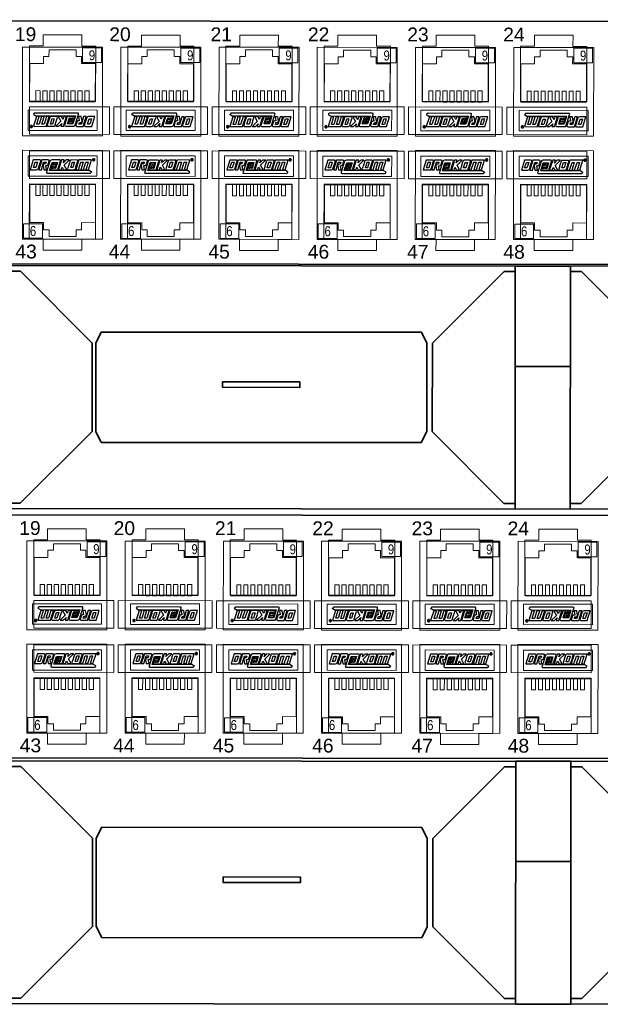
# Model space of a CAD drawing. Header units: millimetres. Extents: x 284 to 42354, y 172 to 67105.
# Tile 35 of 43: x 10156 to 11366, y 21789 to 23842. Entities that reach past the tile are written whole.
import ezdxf
from ezdxf.enums import TextEntityAlignment as Align

# ---------------------------------------------------------------- set-up
doc = ezdxf.new("R2010")
doc.units = ezdxf.units.MM
doc.layers.add('2DE_BKT_pp', color=7, linetype='Continuous', lineweight=35)
doc.layers.add('BKT_LOGO', color=5, linetype='Continuous')
doc.layers.add('CP_WIPEOUT', color=7, linetype='Continuous')
doc.styles.add('Arial2.5', font='ARIALN.TTF', dxfattribs={"height": 2.5})
doc.styles.add('CP_ATTR', font='ARIAL.TTF')

# ---------------------------------------------------------------- blocks, each defined once
blk = doc.blocks.new('wipeout_1')
blk.add_wipeout([(-6.9, 6.05), (471.7, 6.05), (473.7, 4.05), (473.7, -35.95), (471.7, -37.95), (-6.9, -37.95), (-8.9, -36.05), (-8.9, 4.05)]).dxf.layer = 'CP_WIPEOUT'
blk = doc.blocks.new('2hpn_bkt_04_gzawo0')
blk.add_lwpolyline([(-6.9, -37.95), (-6.9, -37.95), (-6.9, -37.95), (-6.9, -37.95), (471.7, -37.95), (471.7, -37.95), (471.7, -37.95, 0.41425), (473.7, -35.95), (473.7, -35.95), (473.7, 4.05, 0.414021), (471.7, 6.05), (471.7, 6.05), (-6.9, 6.05, 0.457803), (-8.9, 4.05), (-8.9, 4.05), (-8.9, -36.05, 0.414214), (-6.9, -37.95), (-6.9, -37.95)], format="xyb")
at = {"lineweight": 0}
for points in [[(343.2, -8.45), (355.2, -8.45), (355.2, 1.55), (352.7, 1.55), (352.7, 3.55), (345.7, 3.55), (345.7, 1.55), (343.2, 1.55), (343.2, -8.45)], [(361, -8.45), (373, -8.45), (373, 1.55), (370.5, 1.55), (370.5, 3.55), (363.5, 3.55), (363.5, 1.55), (361, 1.55), (361, -8.45)], [(378.8, -8.45), (390.8, -8.45), (390.8, 1.55), (388.3, 1.55), (388.3, 3.55), (381.3, 3.55), (381.3, 1.55), (378.8, 1.55), (378.8, -8.45)], [(396.6, -8.45), (408.6, -8.45), (408.6, 1.55), (406.1, 1.55), (406.1, 3.55), (399.1, 3.55), (399.1, 1.55), (396.6, 1.55), (396.6, -8.45)], [(414.4, -8.45), (426.4, -8.45), (426.4, 1.55), (423.9, 1.55), (423.9, 3.55), (416.9, 3.55), (416.9, 1.55), (414.4, 1.55), (414.4, -8.45)], [(432.2, -8.45), (444.2, -8.45), (444.2, 1.55), (441.7, 1.55), (441.7, 3.55), (434.7, 3.55), (434.7, 1.55), (432.2, 1.55), (432.2, -8.45)], [(343.2, -9.45), (343.2, -9.45), (343.2, -14.45), (357.7, -14.45), (357.7, -9.45), (343.2, -9.45)], [(358.5, -9.45), (358.5, -9.45), (358.5, -14.45), (375.5, -14.45), (375.5, -9.45), (358.5, -9.45)], [(376.3, -9.45), (376.3, -9.45), (376.3, -14.45), (393.3, -14.45), (393.3, -9.45), (376.3, -9.45)], [(394.1, -9.45), (394.1, -9.45), (394.1, -14.45), (411.1, -14.45), (411.1, -9.45), (394.1, -9.45)], [(411.9, -9.45), (411.9, -9.45), (411.9, -14.45), (428.9, -14.45), (428.9, -9.45), (411.9, -9.45)], [(429.7, -9.45), (429.7, -9.45), (429.7, -14.45), (444.2, -14.45), (444.2, -9.45), (429.7, -9.45)], [(343.2, -22.45), (343.2, -22.45), (343.2, -17.45), (357.7, -17.45), (357.7, -22.45), (343.2, -22.45)], [(358.5, -22.45), (358.5, -22.45), (358.5, -17.45), (375.5, -17.45), (375.5, -22.45), (358.5, -22.45)], [(376.3, -22.45), (376.3, -22.45), (376.3, -17.45), (393.3, -17.45), (393.3, -22.45), (376.3, -22.45)], [(394.1, -22.45), (394.1, -22.45), (394.1, -17.45), (411.1, -17.45), (411.1, -22.45), (394.1, -22.45)], [(411.9, -22.45), (411.9, -22.45), (411.9, -17.45), (428.9, -17.45), (428.9, -22.45), (411.9, -22.45)], [(429.7, -22.45), (429.7, -22.45), (429.7, -17.45), (444.2, -17.45), (444.2, -22.45), (429.7, -22.45)], [(343.2, -23.45), (355.2, -23.45), (355.2, -33.45), (352.7, -33.45), (352.7, -35.45), (345.7, -35.45), (345.7, -33.45), (343.2, -33.45), (343.2, -23.45)], [(361, -23.45), (373, -23.45), (373, -33.45), (370.5, -33.45), (370.5, -35.45), (363.5, -35.45), (363.5, -33.45), (361, -33.45), (361, -23.45)], [(378.8, -23.45), (390.8, -23.45), (390.8, -33.45), (388.3, -33.45), (388.3, -35.45), (381.3, -35.45), (381.3, -33.45), (378.8, -33.45), (378.8, -23.45)], [(396.6, -23.45), (408.6, -23.45), (408.6, -33.45), (406.1, -33.45), (406.1, -35.45), (399.1, -35.45), (399.1, -33.45), (396.6, -33.45), (396.6, -23.45)], [(414.4, -23.45), (426.4, -23.45), (426.4, -33.45), (423.9, -33.45), (423.9, -35.45), (416.9, -35.45), (416.9, -33.45), (414.4, -33.45), (414.4, -23.45)], [(432.2, -23.45), (444.2, -23.45), (444.2, -33.45), (441.7, -33.45), (441.7, -35.45), (434.7, -35.45), (434.7, -33.45), (432.2, -33.45), (432.2, -23.45)]]:
    blk.add_lwpolyline(points, dxfattribs=at)
at = {"linetype": 'Continuous', "lineweight": 0, "style": 'CP_ATTR'}
for s, p in [('19', (340.55, 2.43)), ('20', (357.66, 2.43)), ('21', (376.02, 2.43)), ('22', (393.66, 2.43)), ('23', (411.66, 2.43)), ('24', (429.05, 2.43)), ('43', (340.67, -36.94)), ('44', (357.6, -36.94)), ('45', (375.66, -36.94)), ('46', (393.66, -36.94)), ('47', (411.66, -36.94)), ('48', (429.11, -36.94))]:
    blk.add_text(s, height=2.5, dxfattribs=at).set_placement(p)
at = {"linetype": 'ByBlock', "style": 'CP_ATTR', "flags": 1}
for tag in ['ARTICLE', 'PRODUCT-TYPE', 'PRODUCER', 'CHARACTER', 'OTHER']:
    blk.add_attdef(tag, text='', height=0.00005, dxfattribs=at).set_placement((0, 0), align=Align.MIDDLE_LEFT)
blk = doc.blocks.new('2hpn_bkt_29_fad73y0')
at = {"lineweight": 0}
for points in [[(14.5, 16.1), (0, 16.1), (0, 0), (14.5, 0), (14.5, 16.1)], [(13.5, 11.4), (1, 11.4), (1, 15.1), (13.5, 15.1), (13.5, 11.4)], [(13.21, 9.9), (1.31, 9.9), (1.31, 3), (3.81, 3), (3.81, 1.7), (4.81, 1.7), (4.81, 0.5), (9.71, 0.5), (9.71, 1.7), (10.71, 1.7), (10.71, 3), (13.21, 3), (13.21, 9.9)], [(3.19, 7.9), (2.43, 7.9), (2.43, 9.9), (3.19, 9.9), (3.19, 7.9)], [(4.46, 7.9), (3.7, 7.9), (3.7, 9.9), (4.46, 9.9), (4.46, 7.9)], [(5.73, 7.9), (4.97, 7.9), (4.97, 9.9), (5.73, 9.9), (5.73, 7.9)], [(7, 7.9), (6.24, 7.9), (6.24, 9.9), (7, 9.9), (7, 7.9)], [(8.27, 7.9), (7.51, 7.9), (7.51, 9.9), (8.27, 9.9), (8.27, 7.9)], [(9.54, 7.9), (8.78, 7.9), (8.78, 9.9), (9.54, 9.9), (9.54, 7.9)], [(10.81, 7.9), (10.05, 7.9), (10.05, 9.9), (10.81, 9.9), (10.81, 7.9)], [(12.08, 7.9), (11.32, 7.9), (11.32, 9.9), (12.08, 9.9), (12.08, 7.9)], [(3.61, 2.8), (3.61, 0.16), (0.2, 0.16), (0.2, 2.8), (3.61, 2.8)]]:
    blk.add_lwpolyline(points, dxfattribs=at)
at = {"layer": 'BKT_LOGO'}
for points, knots in [([(1.4, 12.59), (1.4, 12.59), (1.95, 14.36), (1.95, 14.36), (1.95, 14.36), (1.95, 14.36), (3.1, 14.36), (3.1, 14.36), (3.1, 14.36), (3.17, 14.36), (3.22, 14.34), (3.26, 14.31), (3.26, 14.31), (3.29, 14.28), (3.3, 14.23), (3.29, 14.15), (3.29, 14.15), (3.22, 13.93), (3.15, 13.7), (3.08, 13.48), (3.08, 13.48), (3.01, 13.25), (2.94, 13.01), (2.86, 12.76), (2.86, 12.76), (2.8, 12.64), (2.69, 12.59), (2.55, 12.59), (2.55, 12.59), (2.55, 12.59), (1.4, 12.59), (1.4, 12.59)], [0, 0, 0, 0, 0.125, 0.125, 0.125, 0.125, 0.25, 0.25, 0.25, 0.25, 0.375, 0.375, 0.375, 0.375, 0.5, 0.5, 0.5, 0.5, 0.625, 0.625, 0.625, 0.625, 0.75, 0.75, 0.75, 0.75, 0.875, 0.875, 0.875, 0.875, 1, 1, 1, 1]), ([(3.42, 12.59), (3.42, 12.59), (2.94, 12.59), (2.94, 12.59), (2.94, 12.59), (2.94, 12.59), (3.49, 14.36), (3.49, 14.36), (3.49, 14.36), (3.49, 14.36), (4.64, 14.36), (4.64, 14.36), (4.64, 14.36), (4.71, 14.36), (4.77, 14.34), (4.8, 14.31), (4.8, 14.31), (4.83, 14.28), (4.84, 14.23), (4.83, 14.15), (4.83, 14.15), (4.8, 14.03), (4.77, 13.94), (4.74, 13.87), (4.74, 13.87), (4.72, 13.8), (4.7, 13.74), (4.69, 13.7), (4.69, 13.7), (4.68, 13.66), (4.67, 13.63), (4.67, 13.61), (4.67, 13.61), (4.66, 13.6), (4.65, 13.58), (4.65, 13.57), (4.65, 13.57), (4.62, 13.5), (4.58, 13.46), (4.54, 13.42), (4.54, 13.42), (4.5, 13.39), (4.45, 13.37), (4.4, 13.36), (4.4, 13.36), (4.4, 13.36), (4.21, 13.35), (4.21, 13.35), (4.21, 13.35), (4.21, 13.35), (4.34, 12.58), (4.34, 12.58), (4.34, 12.58), (4.34, 12.58), (3.85, 12.58), (3.85, 12.58), (3.85, 12.58), (3.85, 12.58), (3.72, 13.35), (3.72, 13.35), (3.72, 13.35), (3.72, 13.35), (3.82, 13.65), (3.82, 13.65), (3.82, 13.65), (3.82, 13.65), (4.17, 13.65), (4.17, 13.65), (4.17, 13.65), (4.17, 13.65), (4.27, 13.98), (4.27, 13.98), (4.27, 13.98), (4.27, 13.98), (3.83, 13.98), (3.83, 13.98), (3.83, 13.98), (3.83, 13.98), (3.42, 12.59), (3.42, 12.59)], [0, 0, 0, 0, 0.05, 0.05, 0.05, 0.05, 0.1, 0.1, 0.1, 0.1, 0.15, 0.15, 0.15, 0.15, 0.2, 0.2, 0.2, 0.2, 0.25, 0.25, 0.25, 0.25, 0.3, 0.3, 0.3, 0.3, 0.35, 0.35, 0.35, 0.35, 0.4, 0.4, 0.4, 0.4, 0.45, 0.45, 0.45, 0.45, 0.5, 0.5, 0.5, 0.5, 0.55, 0.55, 0.55, 0.55, 0.6, 0.6, 0.6, 0.6, 0.65, 0.65, 0.65, 0.65, 0.7, 0.7, 0.7, 0.7, 0.75, 0.75, 0.75, 0.75, 0.8, 0.8, 0.8, 0.8, 0.85, 0.85, 0.85, 0.85, 0.9, 0.9, 0.9, 0.9, 0.95, 0.95, 0.95, 0.95, 1, 1, 1, 1]), ([(5.87, 12.8), (5.87, 12.8), (5.99, 12.8), (5.99, 12.8), (5.99, 12.8), (5.99, 12.8), (6.33, 13.89), (6.33, 13.89), (6.33, 13.89), (6.33, 13.89), (5.36, 13.89), (5.36, 13.89), (5.36, 13.89), (5.36, 13.89), (4.91, 12.45), (4.91, 12.45), (4.91, 12.45), (4.91, 12.45), (12.09, 12.44), (12.09, 12.44), (12.09, 12.44), (12.09, 12.44), (12.51, 12.16), (12.51, 12.16), (12.51, 12.16), (12.51, 12.16), (12.5, 12.18), (12.5, 12.18), (12.5, 12.18), (12.48, 12.13), (12.46, 12.09), (12.44, 12.06), (12.44, 12.06), (12.42, 12.03), (12.4, 12.01), (12.38, 11.99), (12.38, 11.99), (12.35, 11.97), (12.33, 11.96), (12.3, 11.96), (12.3, 11.96), (12.26, 11.95), (12.23, 11.95), (12.18, 11.95), (12.18, 11.95), (12.18, 11.95), (4.56, 11.95), (4.56, 11.95), (4.56, 11.95), (4.47, 11.95), (4.41, 11.97), (4.37, 12), (4.37, 12), (4.33, 12.03), (4.33, 12.09), (4.36, 12.18), (4.36, 12.18), (4.36, 12.18), (4.97, 14.16), (4.97, 14.16), (4.97, 14.16), (5.04, 14.32), (5.18, 14.35), (5.3, 14.35), (5.3, 14.35), (5.78, 14.35), (6.26, 14.35), (6.74, 14.35), (6.74, 14.35), (6.84, 14.34), (6.91, 14.26), (6.89, 14.17), (6.89, 14.17), (6.89, 14.17), (6.4, 12.58), (6.4, 12.58), (6.4, 12.58), (6.4, 12.58), (5.22, 12.58), (5.22, 12.58), (5.22, 12.58), (5.13, 12.63), (5.1, 12.7), (5.11, 12.72), (5.11, 12.72), (5.11, 12.72), (5.29, 13.29), (5.29, 13.29), (5.29, 13.29), (5.31, 13.34), (5.38, 13.39), (5.49, 13.39), (5.49, 13.39), (5.49, 13.39), (5.79, 13.39), (5.79, 13.39), (5.79, 13.39), (5.79, 13.39), (5.85, 13.57), (5.85, 13.57), (5.85, 13.57), (5.85, 13.57), (5.63, 13.57), (5.63, 13.57), (5.63, 13.57), (5.63, 13.57), (5.61, 13.51), (5.61, 13.51), (5.61, 13.51), (5.61, 13.51), (5.36, 13.51), (5.36, 13.51), (5.36, 13.51), (5.36, 13.51), (5.42, 13.7), (5.42, 13.7), (5.42, 13.7), (5.45, 13.75), (5.51, 13.76), (5.6, 13.76), (5.6, 13.76), (5.6, 13.76), (6.04, 13.76), (6.04, 13.76), (6.04, 13.76), (6.08, 13.76), (6.14, 13.69), (6.13, 13.64), (6.13, 13.64), (6.13, 13.64), (5.87, 12.8), (5.87, 12.8)], [0, 0, 0, 0, 0.030303, 0.030303, 0.030303, 0.030303, 0.060606, 0.060606, 0.060606, 0.060606, 0.090909, 0.090909, 0.090909, 0.090909, 0.121212, 0.121212, 0.121212, 0.121212, 0.151515, 0.151515, 0.151515, 0.151515, 0.181818, 0.181818, 0.181818, 0.181818, 0.212121, 0.212121, 0.212121, 0.212121, 0.242424, 0.242424, 0.242424, 0.242424, 0.272727, 0.272727, 0.272727, 0.272727, 0.30303, 0.30303, 0.30303, 0.30303, 0.333333, 0.333333, 0.333333, 0.333333, 0.363636, 0.363636, 0.363636, 0.363636, 0.393939, 0.393939, 0.393939, 0.393939, 0.424242, 0.424242, 0.424242, 0.424242, 0.454545, 0.454545, 0.454545, 0.454545, 0.484848, 0.484848, 0.484848, 0.484848, 0.515152, 0.515152, 0.515152, 0.515152, 0.545455, 0.545455, 0.545455, 0.545455, 0.575758, 0.575758, 0.575758, 0.575758, 0.606061, 0.606061, 0.606061, 0.606061, 0.636364, 0.636364, 0.636364, 0.636364, 0.666667, 0.666667, 0.666667, 0.666667, 0.69697, 0.69697, 0.69697, 0.69697, 0.727273, 0.727273, 0.727273, 0.727273, 0.757576, 0.757576, 0.757576, 0.757576, 0.787879, 0.787879, 0.787879, 0.787879, 0.818182, 0.818182, 0.818182, 0.818182, 0.848485, 0.848485, 0.848485, 0.848485, 0.878788, 0.878788, 0.878788, 0.878788, 0.909091, 0.909091, 0.909091, 0.909091, 0.939394, 0.939394, 0.939394, 0.939394, 0.969697, 0.969697, 0.969697, 0.969697, 1, 1, 1, 1]), ([(7.55, 13.44), (7.55, 13.44), (8.02, 12.58), (8.02, 12.58), (8.02, 12.58), (8.02, 12.58), (7.45, 12.58), (7.45, 12.58), (7.45, 12.58), (7.45, 12.58), (7.16, 13.06), (7.16, 13.06), (7.16, 13.06), (7.16, 13.06), (7.16, 13.06), (7.16, 13.06), (7.16, 13.06), (7.16, 13.06), (7.01, 12.58), (7.01, 12.58), (7.01, 12.58), (7.01, 12.58), (6.53, 12.58), (6.53, 12.58), (6.53, 12.58), (6.53, 12.58), (6.71, 13.15), (6.71, 13.15), (6.71, 13.15), (6.71, 13.15), (6.71, 13.15), (6.71, 13.15), (6.71, 13.15), (6.71, 13.15), (6.71, 13.15), (6.71, 13.15), (6.71, 13.15), (6.71, 13.15), (7.08, 14.35), (7.08, 14.35), (7.08, 14.35), (7.08, 14.35), (7.56, 14.35), (7.56, 14.35), (7.56, 14.35), (7.56, 14.35), (7.4, 13.85), (7.4, 13.85), (7.4, 13.85), (7.4, 13.85), (7.91, 14.35), (7.91, 14.35), (7.91, 14.35), (7.91, 14.35), (8.48, 14.35), (8.48, 14.35), (8.48, 14.35), (8.48, 14.35), (8.46, 14.34), (8.46, 14.34), (8.46, 14.34), (8.46, 14.34), (7.55, 13.44), (7.55, 13.44)], [0, 0, 0, 0, 0.0625, 0.0625, 0.0625, 0.0625, 0.125, 0.125, 0.125, 0.125, 0.1875, 0.1875, 0.1875, 0.1875, 0.25, 0.25, 0.25, 0.25, 0.3125, 0.3125, 0.3125, 0.3125, 0.375, 0.375, 0.375, 0.375, 0.4375, 0.4375, 0.4375, 0.4375, 0.5, 0.5, 0.5, 0.5, 0.5625, 0.5625, 0.5625, 0.5625, 0.625, 0.625, 0.625, 0.625, 0.6875, 0.6875, 0.6875, 0.6875, 0.75, 0.75, 0.75, 0.75, 0.8125, 0.8125, 0.8125, 0.8125, 0.875, 0.875, 0.875, 0.875, 0.9375, 0.9375, 0.9375, 0.9375, 1, 1, 1, 1]), ([(8.36, 12.58), (8.22, 12.58), (8.16, 12.64), (8.17, 12.76), (8.17, 12.76), (8.25, 13.01), (8.32, 13.24), (8.39, 13.47), (8.39, 13.47), (8.46, 13.7), (8.53, 13.92), (8.6, 14.15), (8.6, 14.15), (8.64, 14.22), (8.68, 14.27), (8.73, 14.31), (8.73, 14.31), (8.78, 14.34), (8.84, 14.35), (8.91, 14.35), (8.91, 14.35), (8.91, 14.35), (9.82, 14.35), (9.82, 14.35), (9.82, 14.35), (9.89, 14.35), (9.94, 14.34), (9.97, 14.31), (9.97, 14.31), (10.01, 14.27), (10.02, 14.22), (10.01, 14.15), (10.01, 14.15), (9.94, 13.92), (9.87, 13.7), (9.8, 13.47), (9.8, 13.47), (9.73, 13.24), (9.65, 13.01), (9.58, 12.76), (9.58, 12.76), (9.51, 12.64), (9.41, 12.58), (9.27, 12.58), (9.27, 12.58), (9.27, 12.58), (8.36, 12.58), (8.36, 12.58)], [0, 0, 0, 0, 0.083333, 0.083333, 0.083333, 0.083333, 0.166667, 0.166667, 0.166667, 0.166667, 0.25, 0.25, 0.25, 0.25, 0.333333, 0.333333, 0.333333, 0.333333, 0.416667, 0.416667, 0.416667, 0.416667, 0.5, 0.5, 0.5, 0.5, 0.583333, 0.583333, 0.583333, 0.583333, 0.666667, 0.666667, 0.666667, 0.666667, 0.75, 0.75, 0.75, 0.75, 0.833333, 0.833333, 0.833333, 0.833333, 0.916667, 0.916667, 0.916667, 0.916667, 1, 1, 1, 1]), ([(11.06, 12.59), (11.06, 12.59), (10.58, 12.59), (10.58, 12.59), (10.58, 12.59), (10.58, 12.59), (10.58, 12.59), (10.58, 12.59), (10.58, 12.59), (10.58, 12.59), (10.57, 12.59), (10.57, 12.59), (10.57, 12.59), (10.57, 12.59), (11, 13.98), (11, 13.98), (11, 13.98), (11, 13.98), (10.58, 13.98), (10.58, 13.98), (10.58, 13.98), (10.58, 13.98), (10.14, 12.59), (10.14, 12.59), (10.14, 12.59), (10.14, 12.59), (9.66, 12.59), (9.66, 12.59), (9.66, 12.59), (9.66, 12.59), (10.21, 14.36), (10.21, 14.36), (10.21, 14.36), (10.21, 14.36), (12.52, 14.36), (12.52, 14.36), (12.52, 14.36), (12.52, 14.36), (12.53, 14.36), (12.53, 14.36), (12.53, 14.36), (12.53, 14.36), (12.53, 14.36), (12.53, 14.36), (12.53, 14.36), (12.53, 14.36), (12.53, 14.36), (12.53, 14.36), (12.53, 14.36), (12.53, 14.36), (11.98, 12.59), (11.98, 12.59), (11.98, 12.59), (11.98, 12.59), (11.5, 12.59), (11.5, 12.59), (11.5, 12.59), (11.5, 12.59), (11.91, 13.92), (11.91, 13.92), (11.91, 13.92), (11.91, 13.92), (11.91, 13.92), (11.91, 13.92), (11.91, 13.92), (11.91, 13.92), (11.93, 13.98), (11.93, 13.98), (11.93, 13.98), (11.93, 13.98), (11.5, 13.98), (11.5, 13.98), (11.5, 13.98), (11.5, 13.98), (11.06, 12.59), (11.06, 12.59)], [0, 0, 0, 0, 0.052632, 0.052632, 0.052632, 0.052632, 0.105263, 0.105263, 0.105263, 0.105263, 0.157895, 0.157895, 0.157895, 0.157895, 0.210526, 0.210526, 0.210526, 0.210526, 0.263158, 0.263158, 0.263158, 0.263158, 0.315789, 0.315789, 0.315789, 0.315789, 0.368421, 0.368421, 0.368421, 0.368421, 0.421053, 0.421053, 0.421053, 0.421053, 0.473684, 0.473684, 0.473684, 0.473684, 0.526316, 0.526316, 0.526316, 0.526316, 0.578947, 0.578947, 0.578947, 0.578947, 0.631579, 0.631579, 0.631579, 0.631579, 0.684211, 0.684211, 0.684211, 0.684211, 0.736842, 0.736842, 0.736842, 0.736842, 0.789474, 0.789474, 0.789474, 0.789474, 0.842105, 0.842105, 0.842105, 0.842105, 0.894737, 0.894737, 0.894737, 0.894737, 0.947368, 0.947368, 0.947368, 0.947368, 1, 1, 1, 1]), ([(12.91, 14.6), (12.94, 14.6), (12.97, 14.59), (13, 14.58), (13, 14.58), (13.04, 14.56), (13.06, 14.53), (13.08, 14.5), (13.08, 14.5), (13.1, 14.47), (13.11, 14.44), (13.11, 14.4), (13.11, 14.4), (13.11, 14.37), (13.1, 14.33), (13.08, 14.3), (13.08, 14.3), (13.06, 14.27), (13.04, 14.24), (13.01, 14.23), (13.01, 14.23), (12.97, 14.21), (12.94, 14.2), (12.91, 14.2), (12.91, 14.2), (12.87, 14.2), (12.84, 14.21), (12.81, 14.23), (12.81, 14.23), (12.77, 14.24), (12.75, 14.27), (12.73, 14.3), (12.73, 14.3), (12.71, 14.33), (12.7, 14.37), (12.7, 14.4), (12.7, 14.4), (12.7, 14.44), (12.71, 14.47), (12.73, 14.5), (12.73, 14.5), (12.75, 14.53), (12.77, 14.56), (12.81, 14.58), (12.81, 14.58), (12.84, 14.59), (12.87, 14.6), (12.91, 14.6)], [0, 0, 0, 0, 0.083333, 0.083333, 0.083333, 0.083333, 0.166667, 0.166667, 0.166667, 0.166667, 0.25, 0.25, 0.25, 0.25, 0.333333, 0.333333, 0.333333, 0.333333, 0.416667, 0.416667, 0.416667, 0.416667, 0.5, 0.5, 0.5, 0.5, 0.583333, 0.583333, 0.583333, 0.583333, 0.666667, 0.666667, 0.666667, 0.666667, 0.75, 0.75, 0.75, 0.75, 0.833333, 0.833333, 0.833333, 0.833333, 0.916667, 0.916667, 0.916667, 0.916667, 1, 1, 1, 1]), ([(12.91, 14.57), (12.88, 14.57), (12.85, 14.56), (12.82, 14.55), (12.82, 14.55), (12.8, 14.53), (12.78, 14.51), (12.76, 14.49), (12.76, 14.49), (12.74, 14.46), (12.74, 14.43), (12.74, 14.4), (12.74, 14.4), (12.74, 14.37), (12.74, 14.34), (12.76, 14.32), (12.76, 14.32), (12.77, 14.29), (12.8, 14.27), (12.82, 14.26), (12.82, 14.26), (12.85, 14.24), (12.88, 14.23), (12.91, 14.23), (12.91, 14.23), (12.93, 14.23), (12.96, 14.24), (12.99, 14.26), (12.99, 14.26), (13.02, 14.27), (13.04, 14.29), (13.05, 14.32), (13.05, 14.32), (13.07, 14.34), (13.07, 14.37), (13.07, 14.4), (13.07, 14.4), (13.07, 14.43), (13.07, 14.46), (13.05, 14.49), (13.05, 14.49), (13.04, 14.51), (13.01, 14.53), (12.99, 14.55), (12.99, 14.55), (12.96, 14.56), (12.93, 14.57), (12.91, 14.57)], [0, 0, 0, 0, 0.083333, 0.083333, 0.083333, 0.083333, 0.166667, 0.166667, 0.166667, 0.166667, 0.25, 0.25, 0.25, 0.25, 0.333333, 0.333333, 0.333333, 0.333333, 0.416667, 0.416667, 0.416667, 0.416667, 0.5, 0.5, 0.5, 0.5, 0.583333, 0.583333, 0.583333, 0.583333, 0.666667, 0.666667, 0.666667, 0.666667, 0.75, 0.75, 0.75, 0.75, 0.833333, 0.833333, 0.833333, 0.833333, 0.916667, 0.916667, 0.916667, 0.916667, 1, 1, 1, 1]), ([(12.82, 14.29), (12.82, 14.29), (12.82, 14.51), (12.82, 14.51), (12.82, 14.51), (12.82, 14.51), (12.89, 14.51), (12.89, 14.51), (12.89, 14.51), (12.92, 14.51), (12.94, 14.5), (12.95, 14.5), (12.95, 14.5), (12.96, 14.5), (12.97, 14.49), (12.97, 14.48), (12.97, 14.48), (12.98, 14.47), (12.98, 14.46), (12.98, 14.45), (12.98, 14.45), (12.98, 14.43), (12.98, 14.42), (12.97, 14.41), (12.97, 14.41), (12.96, 14.39), (12.94, 14.39), (12.92, 14.39), (12.92, 14.39), (12.93, 14.38), (12.94, 14.38), (12.94, 14.38), (12.94, 14.38), (12.95, 14.37), (12.96, 14.35), (12.97, 14.33), (12.97, 14.33), (12.97, 14.33), (13, 14.29), (13, 14.29), (13, 14.29), (13, 14.29), (12.96, 14.29), (12.96, 14.29), (12.96, 14.29), (12.96, 14.29), (12.94, 14.32), (12.94, 14.32), (12.94, 14.32), (12.92, 14.35), (12.91, 14.37), (12.9, 14.37), (12.9, 14.37), (12.89, 14.38), (12.88, 14.38), (12.87, 14.38), (12.87, 14.38), (12.87, 14.38), (12.85, 14.38), (12.85, 14.38), (12.85, 14.38), (12.85, 14.38), (12.85, 14.29), (12.85, 14.29), (12.85, 14.29), (12.85, 14.29), (12.82, 14.29), (12.82, 14.29)], [0, 0, 0, 0, 0.058824, 0.058824, 0.058824, 0.058824, 0.117647, 0.117647, 0.117647, 0.117647, 0.176471, 0.176471, 0.176471, 0.176471, 0.235294, 0.235294, 0.235294, 0.235294, 0.294118, 0.294118, 0.294118, 0.294118, 0.352941, 0.352941, 0.352941, 0.352941, 0.411765, 0.411765, 0.411765, 0.411765, 0.470588, 0.470588, 0.470588, 0.470588, 0.529412, 0.529412, 0.529412, 0.529412, 0.588235, 0.588235, 0.588235, 0.588235, 0.647059, 0.647059, 0.647059, 0.647059, 0.705882, 0.705882, 0.705882, 0.705882, 0.764706, 0.764706, 0.764706, 0.764706, 0.823529, 0.823529, 0.823529, 0.823529, 0.882353, 0.882353, 0.882353, 0.882353, 0.941176, 0.941176, 0.941176, 0.941176, 1, 1, 1, 1]), ([(12.85, 14.41), (12.85, 14.41), (12.89, 14.41), (12.89, 14.41), (12.89, 14.41), (12.91, 14.41), (12.93, 14.41), (12.94, 14.42), (12.94, 14.42), (12.94, 14.43), (12.95, 14.43), (12.95, 14.44), (12.95, 14.44), (12.95, 14.45), (12.94, 14.46), (12.94, 14.46), (12.94, 14.46), (12.94, 14.47), (12.93, 14.47), (12.93, 14.47), (12.93, 14.47), (12.92, 14.48), (12.91, 14.48), (12.89, 14.48), (12.89, 14.48), (12.89, 14.48), (12.85, 14.48), (12.85, 14.48), (12.85, 14.48), (12.85, 14.48), (12.85, 14.41), (12.85, 14.41)], [0, 0, 0, 0, 0.125, 0.125, 0.125, 0.125, 0.25, 0.25, 0.25, 0.25, 0.375, 0.375, 0.375, 0.375, 0.5, 0.5, 0.5, 0.5, 0.625, 0.625, 0.625, 0.625, 0.75, 0.75, 0.75, 0.75, 0.875, 0.875, 0.875, 0.875, 1, 1, 1, 1]), ([(2.42, 12.97), (2.42, 12.97), (2.73, 13.98), (2.73, 13.98), (2.73, 13.98), (2.73, 13.98), (2.31, 13.98), (2.31, 13.98), (2.31, 13.98), (2.31, 13.98), (1.99, 12.97), (1.99, 12.97), (1.99, 12.97), (1.99, 12.97), (2.42, 12.97), (2.42, 12.97)], [0, 0, 0, 0, 0.25, 0.25, 0.25, 0.25, 0.5, 0.5, 0.5, 0.5, 0.75, 0.75, 0.75, 0.75, 1, 1, 1, 1]), ([(5.72, 13.18), (5.72, 13.18), (5.51, 13.18), (5.51, 13.18), (5.51, 13.18), (5.51, 13.18), (5.39, 12.8), (5.39, 12.8), (5.39, 12.8), (5.39, 12.8), (5.61, 12.8), (5.61, 12.8), (5.61, 12.8), (5.61, 12.8), (5.72, 13.18), (5.72, 13.18)], [0, 0, 0, 0, 0.25, 0.25, 0.25, 0.25, 0.5, 0.5, 0.5, 0.5, 0.75, 0.75, 0.75, 0.75, 1, 1, 1, 1]), ([(8.74, 12.97), (8.74, 12.97), (9.14, 12.97), (9.14, 12.97), (9.14, 12.97), (9.14, 12.97), (9.45, 13.97), (9.45, 13.97), (9.45, 13.97), (9.45, 13.97), (9.05, 13.97), (9.05, 13.97), (9.05, 13.97), (9.05, 13.97), (8.74, 12.97), (8.74, 12.97)], [0, 0, 0, 0, 0.25, 0.25, 0.25, 0.25, 0.5, 0.5, 0.5, 0.5, 0.75, 0.75, 0.75, 0.75, 1, 1, 1, 1])]:
    blk.add_open_spline(points, degree=3, knots=knots, dxfattribs=at)
at = {"linetype": 'Continuous', "lineweight": 0, "style": 'Arial2.5'}
blk.add_text('6', height=1.8, dxfattribs=at).set_placement((1.91, 1.48), align=Align.MIDDLE_CENTER)
at = {"linetype": 'ByBlock', "style": 'CP_ATTR', "flags": 9}
for tag in ['NAME', 'ARTICLE', 'PRODUCT-TYPE', 'ORDER-NO', 'PRODUCER', 'CHARACTER', 'OTHER']:
    blk.add_attdef(tag, text='', height=0.00005, dxfattribs=at).set_placement((-0.09, -0.02), align=Align.MIDDLE_LEFT)
blk = doc.blocks.new('2hpn_bkt_138_5sy0dho')
blk.add_wipeout([(-8.9, 3.51), (-6.9, 6.05), (471.7, 6.05), (473.7, 4.05), (473.7, -35.95), (471.7, -37.95), (-6.9, -37.95), (-8.9, -36.05)]).dxf.layer = 'CP_WIPEOUT'
blk.add_lwpolyline([(-6.9, -37.95), (-6.9, -37.95), (-6.9, -37.95), (-6.9, -37.95), (471.7, -37.95), (471.7, -37.95), (471.7, -37.95, 0.41425), (473.7, -35.95), (473.7, -35.95), (473.7, 4.05, 0.414021), (471.7, 6.05), (471.7, 6.05), (-6.9, 6.05, 0.457803), (-8.9, 4.05), (-8.9, 4.05), (-8.9, -36.05, 0.414214), (-6.9, -37.95), (-6.9, -37.95)], format="xyb")
for points in [[(430.7, 6.05), (430.7, -37.95), (440.7, -37.95)], [(430.7, 6.05), (440.7, 6.05), (440.7, -37.95)], [(339.05, 5.05), (341.05, 5.05), (354.05, -7.95), (354.05, -23.95), (341.05, -36.95), (339.05, -36.95)], [(430.7, 5.05), (428.7, 5.05), (415.7, -7.95), (415.7, -23.95), (428.7, -36.95), (430.7, -36.95)], [(440.7, 5.05), (442.7, 5.05), (455.7, -7.95), (455.7, -23.95), (442.7, -36.95), (440.7, -36.95)], [(354.7, -23.95), (354.7, -7.95), (355.7, -5.95), (413.7, -5.95), (414.7, -7.95), (414.7, -23.95)], [(354.7, -7.95), (354.7, -23.95), (355.7, -25.95), (413.7, -25.95), (414.7, -23.95), (414.7, -7.95)], [(430.7, -12.12), (440.7, -12.12)]]:
    blk.add_lwpolyline(points)
blk.add_lwpolyline([(377.7, -14.95), (391.7, -14.95), (391.7, -15.95), (377.7, -15.95)], close=True)
at = {"linetype": 'ByBlock', "style": 'CP_ATTR', "flags": 9}
for tag in ['ARTICLE', 'PRODUCER']:
    blk.add_attdef(tag, text='', height=0.00005, dxfattribs=at).set_placement((0, 0), align=Align.MIDDLE_LEFT)

msp = doc.modelspace()

# ---------------------------------------------------------------- block references
at = {"layer": '2DE_BKT_pp', "xscale": 11.50760455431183, "yscale": 11.50760455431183, "zscale": 11.50760455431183}
for p, rotation in [((10337.5, 22755.2, 41413.7), 179.9585277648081), ((10542.4, 22755, 41413.7), 179.9585277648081), ((10747.2, 22754.9, 41413.7), 179.9585277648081), ((10952, 22754.7, 41413.7), 179.9585277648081), ((11156.9, 22754.6, 41413.7), 179.9585277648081), ((11361.7, 22754.4, 41413.7), 179.9585277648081), ((10170.4, 22354.8, 41413.7), 359.9585277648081), ((10375.2, 22354.7, 41413.7), 359.9585277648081), ((10580, 22354.5, 41413.7), 359.9585277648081), ((10784.9, 22354.4, 41413.7), 359.9585277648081), ((10989.7, 22354.2, 41413.7), 359.9585277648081), ((11194.6, 22354.1, 41413.7), 359.9585277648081)]:
    msp.add_blockref('2hpn_bkt_29_fad73y0', p, dxfattribs=dict(at, rotation=rotation))
at = {"layer": 'CP_WIPEOUT', "xscale": 11.50760455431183, "yscale": 11.50760455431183, "zscale": 11.50760455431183, "rotation": 359.9585277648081}
msp.add_blockref('wipeout_1', (6226.5, 23772.1, 41413.7), dxfattribs=at)

# ---------------------------------------------------------------- next in the draw order: block references
at = {"layer": '2DE_BKT_pp', "xscale": 11.50760455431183, "yscale": 11.50760455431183, "zscale": 11.50760455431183}
for name, p, rotation in [('2hpn_bkt_04_gzawo0', (6226.5, 23772.1, 41413.7), 359.9585277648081), ('2hpn_bkt_29_fad73y0', (10328.4, 23784.7, 41413.7), 179.9585277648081), ('2hpn_bkt_29_fad73y0', (10533.3, 23784.5, 41413.7), 179.9585277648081), ('2hpn_bkt_29_fad73y0', (10738.1, 23784.4, 41413.7), 179.9585277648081), ('2hpn_bkt_29_fad73y0', (10942.9, 23784.2, 41413.7), 179.9585277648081), ('2hpn_bkt_29_fad73y0', (11147.8, 23784.1, 41413.7), 179.9585277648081), ('2hpn_bkt_29_fad73y0', (11352.6, 23784, 41413.7), 179.9585277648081), ('2hpn_bkt_29_fad73y0', (10161.3, 23384.3, 41413.7), 359.9585277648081), ('2hpn_bkt_29_fad73y0', (10366.1, 23384.2, 41413.7), 359.9585277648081), ('2hpn_bkt_29_fad73y0', (10571, 23384.1, 41413.7), 359.9585277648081), ('2hpn_bkt_29_fad73y0', (10775.8, 23383.9, 41413.7), 359.9585277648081), ('2hpn_bkt_29_fad73y0', (10980.6, 23383.8, 41413.7), 359.9585277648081), ('2hpn_bkt_29_fad73y0', (11185.5, 23383.6, 41413.7), 359.9585277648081)]:
    msp.add_blockref(name, p, dxfattribs=dict(at, rotation=rotation))

# ---------------------------------------------------------------- next in the draw order: block references
at = {"layer": '2DE_BKT_pp', "xscale": 11.50760455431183, "yscale": 11.50760455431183, "zscale": 11.50760455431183, "rotation": 359.9585277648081}
msp.add_blockref('2hpn_bkt_138_5sy0dho', (6232.5, 23262.2, 41413.7), dxfattribs=at)

# ---------------------------------------------------------------- next in the draw order: block references
msp.add_blockref('2hpn_bkt_04_gzawo0', (6235.6, 22742.6, 41413.7), dxfattribs=at)

# ---------------------------------------------------------------- next in the draw order: block references
msp.add_blockref('2hpn_bkt_138_5sy0dho', (6233.5, 22230, 41413.7), dxfattribs=at)

doc.saveas('drawing.dxf')
